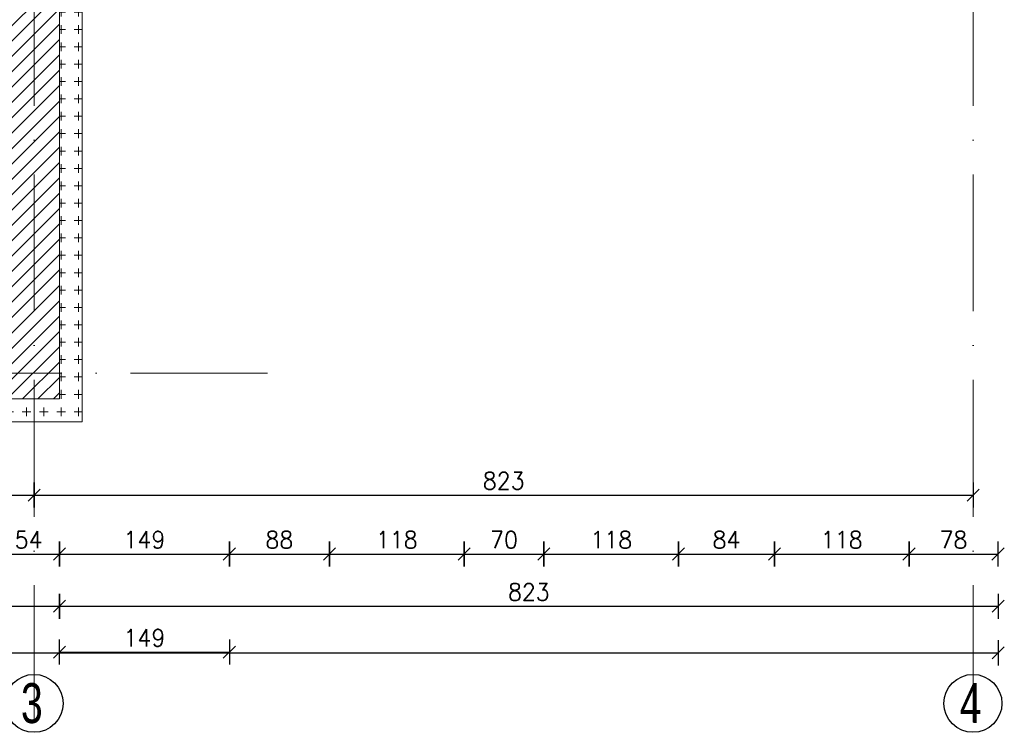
# Model space of a CAD drawing. Header units: millimetres. Extents: x -37273 to 136949, y -1495242345 to -598.
# Tile 44 of 53: x 57788 to 58651, y -18036 to -17411. Entities that reach past the tile are written whole.
import ezdxf

# ---------------------------------------------------------------- set-up
doc = ezdxf.new("R2010")
doc.units = ezdxf.units.MM
doc.linetypes.add('ACAD_ISO10W100', pattern=[18, 12, -3, 0, -3])
for name, color, linetype in [('OPISY', 4, 'Continuous'), ('wym', 1, 'Continuous'), ('ściana', 7, 'Continuous')]:
    doc.layers.add(name, color=color, linetype=linetype)
doc.layers.add('wymiarowannie', color=253, linetype='Continuous', lineweight=5)
doc.layers.add('ściany', color=190, linetype='Continuous', lineweight=25)
doc.styles.add('op2', font='arial.ttf')
doc.styles.add('WYM_50', font='simplex.shx', dxfattribs={"width": 0.95})
doc.dimstyles.new('50', dxfattribs={"dimtxt": 15, "dimasz": 0.15, "dimexe": 13, "dimexo": 30, "dimgap": 5, "dimtad": 1, "dimdec": 0, "dimrnd": 0.5, "dimzin": 1, "dimdsep": 46, "dimtxsty": 'WYM_50', "dimblk": 'A', "dimcen": 3, "dimdle": 5, "dimse1": 1, "dimse2": 1, "dimclrd": 256, "dimclre": 256, "dimclrt": 2, "dimaunit": 1, "dimadec": 0, "dimazin": 0, "dimtfac": 0.32, "dimtdec": 0, "dimtix": 1, "dimtmove": 1, "dimatfit": 3, "dimldrblk": 'A', "dimfxl": 1, "dimtvp": 0.08, "dimtolj": 1, "dimtzin": 1, "dimarcsym": 0})
pattern_1 = [(90, (-12462.238, -3.81), (-15.24, 9e-16), [7.62, -7.62]), (180, (-12458.429, 0), (-2e-15, -15.24), [7.62, -7.62])]

# ---------------------------------------------------------------- blocks, each defined once
blk = doc.blocks.new('A')
at = {"color": 1, "linetype": 'Continuous'}
blk.add_line((0, 73.6), (0, -73.6), dxfattribs=at)
at = {"color": 7, "linetype": 'Continuous'}
blk.add_line((-35.3, -35.3), (35.3, 35.3), dxfattribs=at)
blk = doc.blocks.new('*D2036')
at = {"layer": 'Defpoints', "color": 0, "lineweight": 13, "ltscale": 3}
for p in [(57801.02, -17764.78), (56618.02, -17799.58), (57801.02, -17827.69)]:
    blk.add_point(p, dxfattribs=at)
at = {"layer": 'wym', "lineweight": -2}
blk.add_line((56618.17, -17827.69), (57800.87, -17827.69), dxfattribs=at)
at = {"layer": 'wym', "lineweight": -2, "ltscale": 3, "xscale": 0.15, "yscale": 0.15, "zscale": 0.15, "rotation": 180}
blk.add_blockref('A', (56618.02, -17827.69), dxfattribs=at)
at = {"layer": 'wym', "lineweight": -2, "ltscale": 3, "xscale": 0.15, "yscale": 0.15, "zscale": 0.15}
blk.add_blockref('A', (57801.02, -17827.69), dxfattribs=at)
at = {"layer": 'wym', "color": 2, "ltscale": 3, "insert": (57209.52, -17815.19), "char_height": 15, "attachment_point": 5, "style": 'WYM_50'}
blk.add_mtext('\\A1;1183', dxfattribs=at)
blk = doc.blocks.new('*D2037')
at = {"layer": 'Defpoints', "color": 0, "lineweight": 13, "ltscale": 3}
for p in [(58624.02, -17768.77), (57801.02, -17781.81), (58624.02, -17827.69)]:
    blk.add_point(p, dxfattribs=at)
at = {"layer": 'wym', "lineweight": -2}
blk.add_line((57801.17, -17827.69), (58623.87, -17827.69), dxfattribs=at)
at = {"layer": 'wym', "lineweight": -2, "ltscale": 3, "xscale": 0.15, "yscale": 0.15, "zscale": 0.15, "rotation": 180}
blk.add_blockref('A', (57801.02, -17827.69), dxfattribs=at)
at = {"layer": 'wym', "lineweight": -2, "ltscale": 3, "xscale": 0.15, "yscale": 0.15, "zscale": 0.15}
blk.add_blockref('A', (58624.02, -17827.69), dxfattribs=at)
at = {"layer": 'wym', "color": 2, "ltscale": 3, "insert": (58212.52, -17815.19), "char_height": 15, "attachment_point": 5, "style": 'WYM_50'}
blk.add_mtext('\\A1;823', dxfattribs=at)
blk = doc.blocks.new('*D2041')
at = {"layer": 'Defpoints', "color": 0, "lineweight": 13, "ltscale": 3}
for p in [(57769.02, -17743.38), (57823.02, -17743.38), (57823.02, -17879.37)]:
    blk.add_point(p, dxfattribs=at)
at = {"layer": 'wym', "lineweight": -2}
blk.add_line((57769.17, -17879.37), (57822.87, -17879.37), dxfattribs=at)
at = {"layer": 'wym', "lineweight": -2, "ltscale": 3, "xscale": 0.15, "yscale": 0.15, "zscale": 0.15, "rotation": 180}
blk.add_blockref('A', (57769.02, -17879.37), dxfattribs=at)
at = {"layer": 'wym', "lineweight": -2, "ltscale": 3, "xscale": 0.15, "yscale": 0.15, "zscale": 0.15}
blk.add_blockref('A', (57823.02, -17879.37), dxfattribs=at)
at = {"layer": 'wym', "color": 2, "ltscale": 3, "insert": (57796.02, -17866.87), "char_height": 15, "attachment_point": 5, "style": 'WYM_50'}
blk.add_mtext('\\A1;54', dxfattribs=at)
blk = doc.blocks.new('*D2042')
at = {"layer": 'Defpoints', "color": 0, "lineweight": 13, "ltscale": 3}
for p in [(57823.02, -16999.38), (57972.02, -16999.38), (57972.02, -17879.37)]:
    blk.add_point(p, dxfattribs=at)
at = {"layer": 'wym', "lineweight": -2}
blk.add_line((57823.17, -17879.37), (57971.87, -17879.37), dxfattribs=at)
at = {"layer": 'wym', "lineweight": -2, "ltscale": 3, "xscale": 0.15, "yscale": 0.15, "zscale": 0.15, "rotation": 180}
blk.add_blockref('A', (57823.02, -17879.37), dxfattribs=at)
at = {"layer": 'wym', "lineweight": -2, "ltscale": 3, "xscale": 0.15, "yscale": 0.15, "zscale": 0.15}
blk.add_blockref('A', (57972.02, -17879.37), dxfattribs=at)
at = {"layer": 'wym', "color": 2, "ltscale": 3, "insert": (57897.52, -17866.87), "char_height": 15, "attachment_point": 5, "style": 'WYM_50'}
blk.add_mtext('\\A1;149', dxfattribs=at)
blk = doc.blocks.new('*D2043')
at = {"layer": 'Defpoints', "color": 0, "lineweight": 13, "ltscale": 3}
for p in [(57972.02, -16869.38), (58059.77, -16869.38), (58059.77, -17879.37)]:
    blk.add_point(p, dxfattribs=at)
at = {"layer": 'wym', "lineweight": -2}
blk.add_line((57972.17, -17879.37), (58059.62, -17879.37), dxfattribs=at)
at = {"layer": 'wym', "lineweight": -2, "ltscale": 3, "xscale": 0.15, "yscale": 0.15, "zscale": 0.15, "rotation": 180}
blk.add_blockref('A', (57972.02, -17879.37), dxfattribs=at)
at = {"layer": 'wym', "lineweight": -2, "ltscale": 3, "xscale": 0.15, "yscale": 0.15, "zscale": 0.15}
blk.add_blockref('A', (58059.77, -17879.37), dxfattribs=at)
at = {"layer": 'wym', "color": 2, "ltscale": 3, "insert": (58015.89, -17866.87), "char_height": 15, "attachment_point": 5, "style": 'WYM_50'}
blk.add_mtext('\\A1;88', dxfattribs=at)
blk = doc.blocks.new('*D2044')
at = {"layer": 'Defpoints', "color": 0, "lineweight": 13, "ltscale": 3}
for p in [(58059.77, -17755.98), (58177.77, -17755.98), (58177.77, -17879.37)]:
    blk.add_point(p, dxfattribs=at)
at = {"layer": 'wym', "lineweight": -2}
blk.add_line((58059.92, -17879.37), (58177.62, -17879.37), dxfattribs=at)
at = {"layer": 'wym', "lineweight": -2, "ltscale": 3, "xscale": 0.15, "yscale": 0.15, "zscale": 0.15, "rotation": 180}
blk.add_blockref('A', (58059.77, -17879.37), dxfattribs=at)
at = {"layer": 'wym', "lineweight": -2, "ltscale": 3, "xscale": 0.15, "yscale": 0.15, "zscale": 0.15}
blk.add_blockref('A', (58177.77, -17879.37), dxfattribs=at)
at = {"layer": 'wym', "color": 2, "ltscale": 3, "insert": (58118.77, -17866.87), "char_height": 15, "attachment_point": 5, "style": 'WYM_50'}
blk.add_mtext('\\A1;118', dxfattribs=at)
blk = doc.blocks.new('*D2045')
at = {"layer": 'Defpoints', "color": 0, "lineweight": 13, "ltscale": 3}
for p in [(58177.77, -17746.76), (58247.77, -17746.76), (58247.77, -17879.37)]:
    blk.add_point(p, dxfattribs=at)
at = {"layer": 'wym', "lineweight": -2}
blk.add_line((58177.92, -17879.37), (58247.62, -17879.37), dxfattribs=at)
at = {"layer": 'wym', "lineweight": -2, "ltscale": 3, "xscale": 0.15, "yscale": 0.15, "zscale": 0.15, "rotation": 180}
blk.add_blockref('A', (58177.77, -17879.37), dxfattribs=at)
at = {"layer": 'wym', "lineweight": -2, "ltscale": 3, "xscale": 0.15, "yscale": 0.15, "zscale": 0.15}
blk.add_blockref('A', (58247.77, -17879.37), dxfattribs=at)
at = {"layer": 'wym', "color": 2, "ltscale": 3, "insert": (58212.77, -17866.87), "char_height": 15, "attachment_point": 5, "style": 'WYM_50'}
blk.add_mtext('\\A1;70', dxfattribs=at)
blk = doc.blocks.new('*D2046')
at = {"layer": 'Defpoints', "color": 0, "lineweight": 13, "ltscale": 3}
for p in [(58247.77, -17746.76), (58365.77, -17746.76), (58365.77, -17879.37)]:
    blk.add_point(p, dxfattribs=at)
at = {"layer": 'wym', "lineweight": -2}
blk.add_line((58247.92, -17879.37), (58365.62, -17879.37), dxfattribs=at)
at = {"layer": 'wym', "lineweight": -2, "ltscale": 3, "xscale": 0.15, "yscale": 0.15, "zscale": 0.15, "rotation": 180}
blk.add_blockref('A', (58247.77, -17879.37), dxfattribs=at)
at = {"layer": 'wym', "lineweight": -2, "ltscale": 3, "xscale": 0.15, "yscale": 0.15, "zscale": 0.15}
blk.add_blockref('A', (58365.77, -17879.37), dxfattribs=at)
at = {"layer": 'wym', "color": 2, "ltscale": 3, "insert": (58306.77, -17866.87), "char_height": 15, "attachment_point": 5, "style": 'WYM_50'}
blk.add_mtext('\\A1;118', dxfattribs=at)
blk = doc.blocks.new('*D2047')
at = {"layer": 'Defpoints', "color": 0, "lineweight": 13, "ltscale": 3}
for p in [(58365.77, -17746.76), (58449.77, -17746.76), (58449.77, -17879.37)]:
    blk.add_point(p, dxfattribs=at)
at = {"layer": 'wym', "lineweight": -2}
blk.add_line((58365.92, -17879.37), (58449.62, -17879.37), dxfattribs=at)
at = {"layer": 'wym', "lineweight": -2, "ltscale": 3, "xscale": 0.15, "yscale": 0.15, "zscale": 0.15, "rotation": 180}
blk.add_blockref('A', (58365.77, -17879.37), dxfattribs=at)
at = {"layer": 'wym', "lineweight": -2, "ltscale": 3, "xscale": 0.15, "yscale": 0.15, "zscale": 0.15}
blk.add_blockref('A', (58449.77, -17879.37), dxfattribs=at)
at = {"layer": 'wym', "color": 2, "ltscale": 3, "insert": (58407.77, -17866.87), "char_height": 15, "attachment_point": 5, "style": 'WYM_50'}
blk.add_mtext('\\A1;84', dxfattribs=at)
blk = doc.blocks.new('*D2048')
at = {"layer": 'Defpoints', "color": 0, "lineweight": 13, "ltscale": 3}
for p in [(58449.77, -17746.76), (58567.77, -17746.76), (58567.77, -17879.37)]:
    blk.add_point(p, dxfattribs=at)
at = {"layer": 'wym', "lineweight": -2}
blk.add_line((58449.92, -17879.37), (58567.62, -17879.37), dxfattribs=at)
at = {"layer": 'wym', "lineweight": -2, "ltscale": 3, "xscale": 0.15, "yscale": 0.15, "zscale": 0.15, "rotation": 180}
blk.add_blockref('A', (58449.77, -17879.37), dxfattribs=at)
at = {"layer": 'wym', "lineweight": -2, "ltscale": 3, "xscale": 0.15, "yscale": 0.15, "zscale": 0.15}
blk.add_blockref('A', (58567.77, -17879.37), dxfattribs=at)
at = {"layer": 'wym', "color": 2, "ltscale": 3, "insert": (58508.77, -17866.87), "char_height": 15, "attachment_point": 5, "style": 'WYM_50'}
blk.add_mtext('\\A1;118', dxfattribs=at)
blk = doc.blocks.new('*D2049')
at = {"layer": 'Defpoints', "color": 0, "lineweight": 13, "ltscale": 3}
for p in [(58567.77, -17746.76), (58645.77, -17746.76), (58645.77, -17879.37)]:
    blk.add_point(p, dxfattribs=at)
at = {"layer": 'wym', "lineweight": -2}
blk.add_line((58567.92, -17879.37), (58645.62, -17879.37), dxfattribs=at)
at = {"layer": 'wym', "lineweight": -2, "ltscale": 3, "xscale": 0.15, "yscale": 0.15, "zscale": 0.15, "rotation": 180}
blk.add_blockref('A', (58567.77, -17879.37), dxfattribs=at)
at = {"layer": 'wym', "lineweight": -2, "ltscale": 3, "xscale": 0.15, "yscale": 0.15, "zscale": 0.15}
blk.add_blockref('A', (58645.77, -17879.37), dxfattribs=at)
at = {"layer": 'wym', "color": 2, "ltscale": 3, "insert": (58606.77, -17866.87), "char_height": 15, "attachment_point": 5, "style": 'WYM_50'}
blk.add_mtext('\\A1;78', dxfattribs=at)
blk = doc.blocks.new('*D2051')
at = {"layer": 'Defpoints', "color": 0, "lineweight": 13, "ltscale": 3}
for p in [(56595.02, -17743.38), (57823.02, -17743.38), (57823.02, -17925.19)]:
    blk.add_point(p, dxfattribs=at)
at = {"layer": 'wym', "lineweight": -2}
blk.add_line((56595.17, -17925.19), (57822.87, -17925.19), dxfattribs=at)
at = {"layer": 'wym', "lineweight": -2, "ltscale": 3, "xscale": 0.15, "yscale": 0.15, "zscale": 0.15, "rotation": 180}
blk.add_blockref('A', (56595.02, -17925.19), dxfattribs=at)
at = {"layer": 'wym', "lineweight": -2, "ltscale": 3, "xscale": 0.15, "yscale": 0.15, "zscale": 0.15}
blk.add_blockref('A', (57823.02, -17925.19), dxfattribs=at)
at = {"layer": 'wym', "color": 2, "ltscale": 3, "insert": (57209.02, -17912.69), "char_height": 15, "attachment_point": 5, "style": 'WYM_50'}
blk.add_mtext('\\A1;1228', dxfattribs=at)
blk = doc.blocks.new('*D2052')
at = {"layer": 'Defpoints', "color": 0, "lineweight": 13, "ltscale": 3}
for p in [(58646.02, -16869.38), (57823.02, -17208.75), (58646.02, -17925.19)]:
    blk.add_point(p, dxfattribs=at)
at = {"layer": 'wym', "lineweight": -2}
blk.add_line((57823.17, -17925.19), (58645.87, -17925.19), dxfattribs=at)
at = {"layer": 'wym', "lineweight": -2, "ltscale": 3, "xscale": 0.15, "yscale": 0.15, "zscale": 0.15, "rotation": 180}
blk.add_blockref('A', (57823.02, -17925.19), dxfattribs=at)
at = {"layer": 'wym', "lineweight": -2, "ltscale": 3, "xscale": 0.15, "yscale": 0.15, "zscale": 0.15}
blk.add_blockref('A', (58646.02, -17925.19), dxfattribs=at)
at = {"layer": 'wym', "color": 2, "ltscale": 3, "insert": (58234.52, -17912.69), "char_height": 15, "attachment_point": 5, "style": 'WYM_50'}
blk.add_mtext('\\A1;823', dxfattribs=at)
blk = doc.blocks.new('*D2053')
at = {"layer": 'Defpoints', "color": 0, "lineweight": 13, "ltscale": 3}
for p in [(54993.02, -17931.1), (58646.02, -17931.1), (58646.02, -17965.97)]:
    blk.add_point(p, dxfattribs=at)
at = {"layer": 'wym', "lineweight": -2}
blk.add_line((54993.17, -17965.97), (58645.87, -17965.97), dxfattribs=at)
at = {"layer": 'wym', "lineweight": -2, "ltscale": 3, "xscale": 0.15, "yscale": 0.15, "zscale": 0.15, "rotation": 180}
blk.add_blockref('A', (54993.02, -17965.97), dxfattribs=at)
at = {"layer": 'wym', "lineweight": -2, "ltscale": 3, "xscale": 0.15, "yscale": 0.15, "zscale": 0.15}
blk.add_blockref('A', (58646.02, -17965.97), dxfattribs=at)
at = {"layer": 'wym', "color": 2, "ltscale": 3, "insert": (56819.52, -17953.47), "char_height": 15, "attachment_point": 5, "style": 'WYM_50'}
blk.add_mtext('\\A1;3653', dxfattribs=at)
blk = doc.blocks.new('*D2317')
at = {"layer": 'Defpoints', "color": 0, "lineweight": 13, "ltscale": 3}
for p in [(57972.02, -16999.38), (57823.02, -17085.38), (57972.02, -17965.37)]:
    blk.add_point(p, dxfattribs=at)
at = {"layer": 'wym', "lineweight": -2}
blk.add_line((57823.17, -17965.37), (57971.87, -17965.37), dxfattribs=at)
at = {"layer": 'wym', "lineweight": -2, "ltscale": 3, "xscale": 0.15, "yscale": 0.15, "zscale": 0.15, "rotation": 180}
blk.add_blockref('A', (57823.02, -17965.37), dxfattribs=at)
at = {"layer": 'wym', "lineweight": -2, "ltscale": 3, "xscale": 0.15, "yscale": 0.15, "zscale": 0.15}
blk.add_blockref('A', (57972.02, -17965.37), dxfattribs=at)
at = {"layer": 'wym', "color": 2, "ltscale": 3, "insert": (57897.52, -17952.87), "char_height": 15, "attachment_point": 5, "style": 'WYM_50'}
blk.add_mtext('\\A1;149', dxfattribs=at)

msp = doc.modelspace()

# ---------------------------------------------------------------- hatches: boundary and pattern name
at = {"layer": 'wymiarowannie', "lineweight": 13, "ltscale": 3}
h = msp.add_hatch(dxfattribs=at)
h.set_pattern_fill('ANSI31', color=5, scale=3)
h.set_pattern_definition([(45, (57454.015, -17743.378), (-6.73519, 6.73519), [])])
h.paths.add_polyline_path([(57595.02, -17017.69), (57595.02, -16999.38), (57801.02, -16999.38), (57801.02, -17720.88), (57769.02, -17720.88), (57769.02, -17698.38), (57778.02, -17698.38), (57778.02, -17024.38), (57595.02, -17024.38)])
h.paths.add_polyline_path([(57454.02, -17176.38), (57454.02, -17164.38), (57484.02, -17164.38), (57484.02, -17698.38), (57531.02, -17698.38), (57531.02, -17720.88), (57472.02, -17720.88), (57472.02, -17698.38), (57472.02, -17176.38)])
h.paths.add_polyline_path([(57801.02, -17720.88), (57801.02, -16999.38), (57823.02, -16999.38), (57823.02, -17720.88)])
h.paths.add_polyline_path([(57472.02, -17743.38), (57472.02, -17720.88), (57531.02, -17720.88), (57531.02, -17743.38)])
h.paths.add_polyline_path([(57769.02, -17743.38), (57769.02, -17720.88), (57801.02, -17720.88), (57801.02, -17743.38)])
h.paths.add_polyline_path([(57801.02, -17743.38), (57801.02, -17720.88), (57823.02, -17720.88), (57823.02, -17743.38)])
h.paths.add_polyline_path([(57491.94, -17626.74), (57464.09, -17626.74), (57464.09, -17604.24), (57491.94, -17604.24)], flags=9)
h.paths.add_polyline_path([(57781.68, -17662.2), (57765.35, -17662.2), (57765.35, -17639.7), (57781.68, -17639.7)], flags=9)
h = msp.add_hatch(dxfattribs=at)
h.set_pattern_fill('CROSS', color=1, scale=0.6, angle=45)
h.set_pattern_definition(pattern_1)
h.paths.add_polyline_path([(57843.02, -17720.88), (57843.02, -17085.38), (57823.02, -17085.38), (57823.02, -17720.88)])
h = msp.add_hatch(dxfattribs=at)
h.set_pattern_fill('CROSS', color=1, scale=0.6, angle=45)
h.set_pattern_definition(pattern_1)
h.paths.add_polyline_path([(57801.02, -17763.38), (57801.02, -17743.38), (57823.02, -17743.38), (57823.02, -17720.88), (57843.02, -17720.88), (57843.02, -17763.38)])
h.paths.add_polyline_path([(57469.02, -17763.38), (57534.02, -17763.38), (57534.02, -17743.38), (57531.02, -17743.38), (57472.02, -17743.38), (57469.02, -17743.38)])
h.paths.add_polyline_path([(56883.02, -17763.38), (56948.02, -17763.38), (56948.02, -17743.38), (56945.02, -17743.38), (56886.02, -17743.38), (56883.02, -17743.38)])
h.paths.add_polyline_path([(57180.02, -17763.38), (57237.02, -17763.38), (57237.02, -17743.38), (57234.02, -17743.38), (57183.02, -17743.38), (57180.02, -17743.38)])
h.paths.add_polyline_path([(57766.02, -17763.38), (57801.02, -17763.38), (57801.02, -17743.38), (57769.02, -17743.38), (57766.02, -17743.38)])

# ---------------------------------------------------------------- linework, layer by layer
at = {"layer": 'wymiarowannie', "color": 251, "linetype": 'ACAD_ISO10W100', "lineweight": 13, "ltscale": 10}
for p, q in [((57801.02, -18026.75), (57801.02, -15592.34)), ((58624.02, -18026.75), (58624.02, -15592.34)), ((58005.32, -17720.88), (54535.13, -17720.88))]:
    msp.add_line(p, q, dxfattribs=at)
at = {"layer": 'ściana', "lineweight": 13, "ltscale": 3}
for p, q in [((57823.02, -16999.38), (57823.02, -17743.38)), ((57823.02, -17743.38), (57769.02, -17743.38))]:
    msp.add_line(p, q, dxfattribs=at)
at = {"layer": 'ściana', "color": 1, "lineweight": 13, "ltscale": 3}
msp.add_lwpolyline([(57843.02, -17085.38), (57843.02, -17763.38), (57766.02, -17763.38)], dxfattribs=at)
at = {"layer": 'ściany', "color": 5, "ltscale": 100}
for centre in [(57800.83, -18010.34), (58623.83, -18010.34)]:
    msp.add_circle(centre, 25.39, dxfattribs=at)

# ---------------------------------------------------------------- texts
at = {"layer": 'OPISY', "color": 4, "ltscale": 3, "style": 'op2', "width": 0.7}
for s, p in [('3', (57789.37, -18027.62)), ('4', (58612.37, -18027.62))]:
    msp.add_text(s, height=35, dxfattribs=at).set_placement(p)

# ---------------------------------------------------------------- dimensions: what is measured, and where the dimension line sits
at = {"layer": 'wym'}
for base, p1, p2, picture, middle in [((58646.02, -17925.19), (57823.02, -17208.75), (58646.02, -16869.38), '*D2052', (58234.52, -17912.69)), ((58059.77, -17879.37), (57972.02, -16869.38), (58059.77, -16869.38), '*D2043', (58015.89, -17866.87)), ((57972.02, -17879.37), (57823.02, -16999.38), (57972.02, -16999.38), '*D2042', (57897.52, -17866.87)), ((57972.02, -17965.37), (57823.02, -17085.38), (57972.02, -16999.38), '*D2317', (57897.52, -17952.87)), ((57823.02, -17925.19), (56595.02, -17743.38), (57823.02, -17743.38), '*D2051', (57209.02, -17912.69)), ((57823.02, -17879.37), (57769.02, -17743.38), (57823.02, -17743.38), '*D2041', (57796.02, -17866.87)), ((58247.77, -17879.37), (58177.77, -17746.76), (58247.77, -17746.76), '*D2045', (58212.77, -17866.87)), ((58365.77, -17879.37), (58247.77, -17746.76), (58365.77, -17746.76), '*D2046', (58306.77, -17866.87)), ((58449.77, -17879.37), (58365.77, -17746.76), (58449.77, -17746.76), '*D2047', (58407.77, -17866.87)), ((58567.77, -17879.37), (58449.77, -17746.76), (58567.77, -17746.76), '*D2048', (58508.77, -17866.87)), ((58645.77, -17879.37), (58567.77, -17746.76), (58645.77, -17746.76), '*D2049', (58606.77, -17866.87)), ((58177.77, -17879.37), (58059.77, -17755.98), (58177.77, -17755.98), '*D2044', (58118.77, -17866.87)), ((57801.02, -17827.69), (56618.02, -17799.58), (57801.02, -17764.78), '*D2036', (57209.52, -17815.19)), ((58624.02, -17827.69), (57801.02, -17781.81), (58624.02, -17768.77), '*D2037', (58212.52, -17815.19)), ((58646.02, -17965.97), (54993.02, -17931.1), (58646.02, -17931.1), '*D2053', (56819.52, -17953.47))]:
    dim = msp.add_linear_dim(base=base, p1=p1, p2=p2, dimstyle='50', override={"dimblk": 'A', "dimfxl": 0, "dimarcsym": 1}, dxfattribs=at)
    dim.commit()
    dim.dimension.update_dxf_attribs({"geometry": picture, "text_midpoint": middle})

doc.saveas('drawing.dxf')
